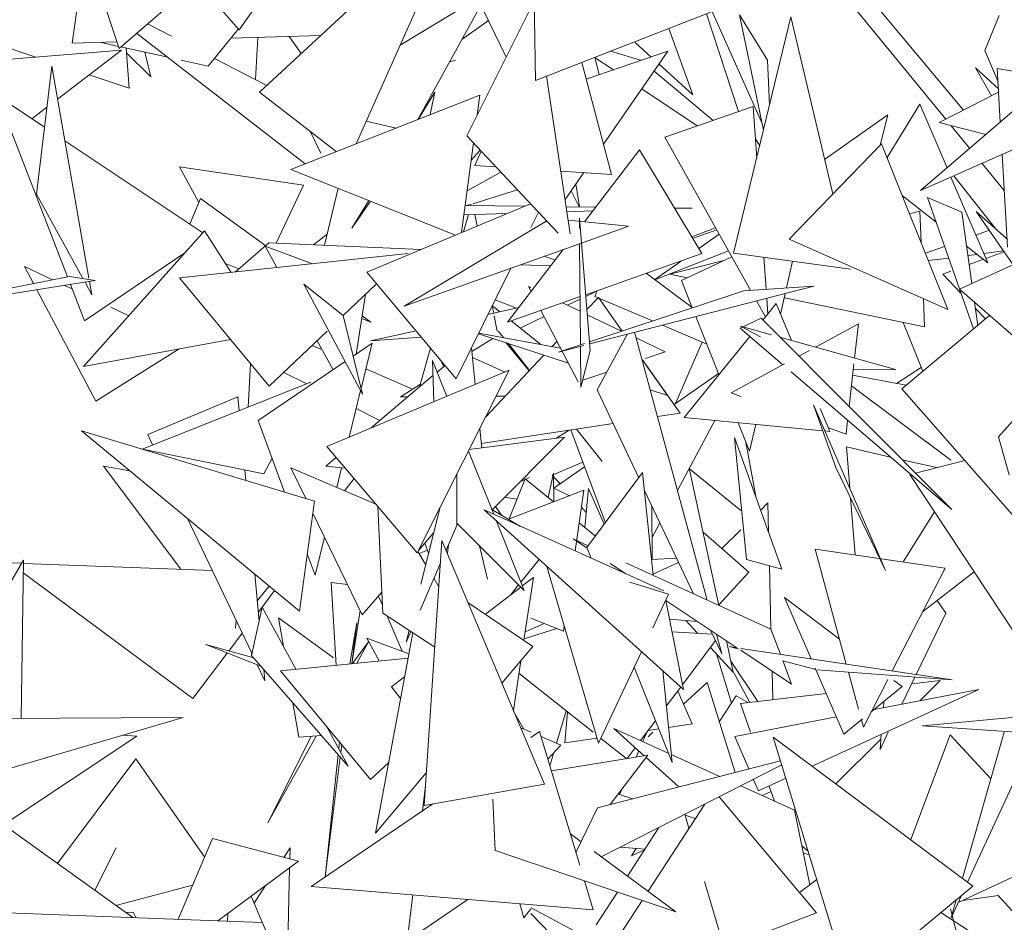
# Model space of a CAD drawing. Header units: metres. Extents: x -14.5 to 13.1, y -18.9 to 3.3.
# Tile 168 of 216: x 10.941 to 11.083, y 2.777 to 2.907. Entities that reach past the tile are written whole.
import ezdxf

# ---------------------------------------------------------------- set-up
doc = ezdxf.new("R2010")
doc.units = ezdxf.units.M
doc.layers.add('G-IMPT', color=7, linetype='Continuous', lineweight=5)
doc.layers.add('L-PLNT', color=7, linetype='Continuous', lineweight=5, true_color=0x005900)

# ---------------------------------------------------------------- blocks, each defined once
blk = doc.blocks.new('ÁRVORES ORNAMENTAIS - Pequeno e Médio Porte - Ipê-roxo-2940656-CORTE_CALÇADA')
at = {"layer": 'G-IMPT', "color": 253, "true_color": 0xaaaaaa}
for p, q in [((7.29205, 2.90534), (7.30263, 2.92066)), ((7.26927, 2.91945), (7.2748, 2.90268)), ((7.2748, 2.90268), (7.29482, 2.92)), ((7.32309, 2.91627), (7.33031, 2.90144)), ((7.33454, 2.8981), (7.33426, 2.91587)), ((7.36702, 2.89192), (7.35632, 2.91589)), ((7.29495, 2.8964), (7.31322, 2.91333)), ((7.39589, 2.89382), (7.37944, 2.91355)), ((7.26924, 2.91195), (7.26808, 2.90344)), ((7.28589, 2.91228), (7.29205, 2.90534)), ((7.30881, 2.88901), (7.31889, 2.91168)), ((7.39336, 2.89253), (7.3774, 2.91203)), ((7.32619, 2.9099), (7.3151, 2.90315)), ((7.31766, 2.89247), (7.3267, 2.90887)), ((7.32469, 2.89013), (7.33436, 2.90957)), ((7.26288, 2.90145), (7.24098, 2.90876)), ((7.33454, 2.8981), (7.35978, 2.90793)), ((7.36362, 2.89365), (7.35903, 2.90763)), ((7.36722, 2.89096), (7.3638, 2.9075)), ((7.36779, 2.90099), (7.3638, 2.9075)), ((7.39898, 2.90238), (7.40102, 2.90738)), ((7.28231, 2.90443), (7.27887, 2.9062)), ((7.32398, 2.90394), (7.32777, 2.90667)), ((7.36294, 2.87332), (7.37116, 2.90721)), ((7.37716, 2.88182), (7.37116, 2.90721)), ((7.30148, 2.88614), (7.27732, 2.90486)), ((7.2876, 2.90012), (7.29193, 2.90548)), ((7.35366, 2.90554), (7.35709, 2.89605)), ((7.26808, 2.90344), (7.27448, 2.90363)), ((7.2747, 2.90298), (7.27206, 2.90356)), ((7.29084, 2.90413), (7.30372, 2.90453)), ((7.29439, 2.89821), (7.29471, 2.90425)), ((7.30093, 2.90194), (7.29918, 2.90439)), ((7.3488, 2.90355), (7.35112, 2.90145)), ((7.23316, 2.89901), (7.27516, 2.90245)), ((7.26597, 2.89542), (7.27516, 2.90245)), ((7.28178, 2.90141), (7.27505, 2.9029)), ((7.27581, 2.90273), (7.27627, 2.89698)), ((7.27586, 2.90204), (7.27936, 2.8986)), ((7.2785, 2.90214), (7.27936, 2.8986)), ((7.34181, 2.89827), (7.35352, 2.90227)), ((7.34426, 2.88894), (7.35352, 2.90227)), ((7.34528, 2.90228), (7.34971, 2.90097)), ((7.39898, 2.90238), (7.40086, 2.89789)), ((7.2876, 2.90012), (7.28372, 2.90098)), ((7.296, 2.89737), (7.2885, 2.90124)), ((7.32223, 2.90077), (7.32306, 2.90099)), ((7.3454, 2.88461), (7.34117, 2.90068)), ((7.34365, 2.8989), (7.34304, 2.90141)), ((7.34306, 2.90135), (7.34569, 2.8996)), ((7.35224, 2.90043), (7.35709, 2.89605)), ((7.3681, 2.89461), (7.36779, 2.90099)), ((7.26298, 2.88177), (7.26514, 2.90012)), ((7.27049, 2.86974), (7.26514, 2.90012)), ((7.27627, 2.89698), (7.27051, 2.8989)), ((7.35155, 2.89943), (7.35999, 2.89236)), ((7.40968, 2.89944), (7.38972, 2.88229)), ((7.39764, 2.89988), (7.40091, 2.89689)), ((7.39764, 2.89988), (7.39991, 2.89588)), ((7.40075, 2.89982), (7.40848, 2.89841)), ((7.40075, 2.89982), (7.40118, 2.89214)), ((7.3395, 2.87608), (7.33612, 2.89872)), ((7.30594, 2.88788), (7.29495, 2.8964)), ((7.31769, 2.89249), (7.32008, 2.8964)), ((7.31942, 2.89319), (7.32008, 2.8964)), ((7.34977, 2.89687), (7.35772, 2.89158)), ((7.40094, 2.89641), (7.39239, 2.89204)), ((7.26411, 2.89138), (7.25734, 2.8959)), ((7.2674, 2.86993), (7.25734, 2.8959)), ((7.32655, 2.89596), (7.29943, 2.88533)), ((7.32616, 2.89309), (7.32655, 2.89596)), ((7.38494, 2.88705), (7.38964, 2.89467)), ((7.39354, 2.88557), (7.38964, 2.89467)), ((7.26228, 2.8926), (7.26445, 2.89426)), ((7.36572, 2.89435), (7.35308, 2.88997)), ((7.36572, 2.89435), (7.36625, 2.88696)), ((7.31456, 2.89126), (7.31025, 2.89224)), ((7.38504, 2.89316), (7.37599, 2.88676)), ((7.38504, 2.89316), (7.38396, 2.88883)), ((7.41314, 2.8927), (7.38972, 2.88229)), ((7.39909, 2.89034), (7.39239, 2.89204)), ((7.30373, 2.88766), (7.30225, 2.89074)), ((7.39678, 2.88836), (7.39413, 2.89159)), ((7.28681, 2.87623), (7.26702, 2.88944)), ((7.3239, 2.87627), (7.32563, 2.88913)), ((7.33778, 2.87619), (7.32469, 2.89013)), ((7.35308, 2.88997), (7.36536, 2.868)), ((7.36668, 2.88873), (7.36605, 2.88973)), ((7.37088, 2.87535), (7.38415, 2.88902)), ((7.38415, 2.88902), (7.39365, 2.86526)), ((7.32659, 2.88811), (7.3253, 2.88667)), ((7.3258, 2.88591), (7.32675, 2.88794)), ((7.34944, 2.88813), (7.34155, 2.87782)), ((7.35837, 2.87326), (7.34944, 2.88813)), ((7.40174, 2.88229), (7.39854, 2.88621)), ((7.40145, 2.88751), (7.4022, 2.8742)), ((7.30125, 2.88309), (7.28348, 2.88571)), ((7.28348, 2.88571), (7.28625, 2.88059)), ((7.32306, 2.87591), (7.29943, 2.88533)), ((7.32957, 2.88493), (7.32471, 2.88228)), ((7.3258, 2.88591), (7.32885, 2.88571)), ((7.33816, 2.88509), (7.3454, 2.88461)), ((7.33877, 2.88101), (7.34145, 2.88488)), ((7.3994, 2.87193), (7.39411, 2.88424)), ((7.40043, 2.87692), (7.3945, 2.88442)), ((7.30125, 2.88309), (7.29732, 2.87475)), ((7.30425, 2.87445), (7.30621, 2.88263)), ((7.33194, 2.88241), (7.32553, 2.88042)), ((7.33965, 2.88228), (7.34078, 2.87996)), ((7.34032, 2.88325), (7.34085, 2.87996)), ((7.26957, 2.8698), (7.26298, 2.88177)), ((7.28649, 2.88118), (7.28497, 2.87746)), ((7.28649, 2.88118), (7.29583, 2.87439)), ((7.30817, 2.87689), (7.31061, 2.88088)), ((7.31085, 2.88078), (7.30817, 2.87689)), ((7.39199, 2.87776), (7.38713, 2.88158)), ((7.39733, 2.86245), (7.39076, 2.8813)), ((7.39564, 2.87922), (7.39076, 2.8813)), ((7.31032, 2.87061), (7.33383, 2.8804)), ((7.32442, 2.88014), (7.33298, 2.88005)), ((7.32535, 2.88037), (7.32462, 2.88014)), ((7.33384, 2.87699), (7.33494, 2.87921)), ((7.33892, 2.87998), (7.34317, 2.87993)), ((7.33903, 2.87926), (7.34274, 2.87937)), ((7.35444, 2.87981), (7.35701, 2.87978)), ((7.3545, 2.87971), (7.35701, 2.87978)), ((7.38963, 2.87934), (7.38817, 2.87897)), ((7.38963, 2.87934), (7.38982, 2.87485)), ((7.39709, 2.86896), (7.39564, 2.87922)), ((7.39771, 2.87932), (7.40302, 2.87166)), ((7.39771, 2.87932), (7.40214, 2.87537)), ((7.33613, 2.87794), (7.31571, 2.8657)), ((7.32422, 2.8764), (7.32492, 2.87885)), ((7.32425, 2.87883), (7.3305, 2.87901)), ((7.32615, 2.8772), (7.32583, 2.87888)), ((7.33921, 2.87805), (7.34786, 2.87718)), ((7.34081, 2.87833), (7.34082, 2.87685)), ((7.34081, 2.87833), (7.34238, 2.85939)), ((7.39533, 2.86816), (7.4194, 2.87911)), ((7.28706, 2.87651), (7.26968, 2.85706)), ((7.2909, 2.87056), (7.28706, 2.87651)), ((7.34786, 2.87718), (7.3411, 2.87477)), ((7.36035, 2.87697), (7.35692, 2.87568)), ((7.36051, 2.87667), (7.35706, 2.87544)), ((7.39959, 2.87662), (7.39769, 2.87592)), ((7.30464, 2.87607), (7.30267, 2.87451)), ((7.36085, 2.87606), (7.35793, 2.87399)), ((7.37088, 2.87535), (7.39365, 2.86526)), ((7.2963, 2.87479), (7.29147, 2.87062)), ((7.29743, 2.87126), (7.29575, 2.87432)), ((7.30252, 2.8718), (7.29575, 2.87432)), ((7.2963, 2.87479), (7.31809, 2.87384)), ((7.3411, 2.87476), (7.31571, 2.8657)), ((7.33851, 2.87384), (7.33053, 2.86342)), ((7.34084, 2.87467), (7.34098, 2.86018)), ((7.36219, 2.87366), (7.35163, 2.86952)), ((7.3932, 2.8743), (7.39044, 2.8733)), ((7.3994, 2.87193), (7.39633, 2.87434)), ((7.39882, 2.87327), (7.40165, 2.87364)), ((7.39912, 2.87258), (7.40173, 2.87353)), ((7.28425, 2.87337), (7.26985, 2.8636)), ((7.28349, 2.86977), (7.31625, 2.87326)), ((7.33578, 2.87287), (7.33733, 2.87231)), ((7.35837, 2.87326), (7.34172, 2.86737)), ((7.35539, 2.8722), (7.35162, 2.86953)), ((7.36155, 2.87225), (7.35381, 2.87029)), ((7.35545, 2.86939), (7.36269, 2.87278)), ((7.36294, 2.87332), (7.37971, 2.87102)), ((7.36726, 2.87273), (7.36759, 2.86814)), ((7.3714, 2.87216), (7.37053, 2.86833)), ((7.39086, 2.87225), (7.39378, 2.87262)), ((7.39653, 2.87298), (7.39785, 2.87315)), ((7.39671, 2.8717), (7.39875, 2.87244)), ((7.26255, 2.86897), (7.26126, 2.8714)), ((7.26528, 2.86951), (7.26126, 2.8714)), ((7.29006, 2.87185), (7.29199, 2.87108)), ((7.32317, 2.8553), (7.33097, 2.87115)), ((7.33237, 2.87165), (7.33673, 2.87151)), ((7.39294, 2.87032), (7.39407, 2.87073)), ((7.26769, 2.86999), (7.23875, 2.86424)), ((7.27139, 2.86939), (7.23875, 2.86424)), ((7.26769, 2.86999), (7.27139, 2.86939)), ((7.27091, 2.86737), (7.27057, 2.86926)), ((7.28349, 2.86977), (7.29635, 2.85423)), ((7.32317, 2.8553), (7.31032, 2.87061)), ((7.3504, 2.87044), (7.357, 2.86553)), ((7.35628, 2.86978), (7.35381, 2.87029)), ((7.35545, 2.86939), (7.35701, 2.86549)), ((7.39294, 2.87032), (7.39554, 2.86759)), ((7.27147, 2.85212), (7.26302, 2.86807)), ((7.26808, 2.86819), (7.26699, 2.8687)), ((7.26985, 2.8636), (7.26783, 2.86883)), ((7.27091, 2.86737), (7.26992, 2.86916)), ((7.30128, 2.86886), (7.30971, 2.85309)), ((7.30128, 2.86886), (7.30696, 2.86439)), ((7.30696, 2.86437), (7.31173, 2.86893)), ((7.33351, 2.86854), (7.33384, 2.86791)), ((7.33351, 2.86854), (7.33384, 2.86838)), ((7.34174, 2.86711), (7.34336, 2.8679)), ((7.36441, 2.86793), (7.34227, 2.86061)), ((7.37442, 2.86859), (7.3423, 2.8603)), ((7.34338, 2.86796), (7.34304, 2.86713)), ((7.37442, 2.86859), (7.36441, 2.86793)), ((7.39533, 2.86816), (7.41314, 2.85259)), ((7.30882, 2.85886), (7.31013, 2.8674)), ((7.3318, 2.86545), (7.32874, 2.86663)), ((7.34092, 2.86709), (7.33053, 2.86342)), ((7.33913, 2.86585), (7.34092, 2.86672)), ((7.34354, 2.86699), (7.34189, 2.86524)), ((7.34304, 2.86713), (7.3513, 2.8636)), ((7.34696, 2.86216), (7.34354, 2.86699)), ((7.36621, 2.86647), (7.36749, 2.86418)), ((7.36768, 2.86685), (7.36784, 2.86461)), ((7.37035, 2.86754), (7.36968, 2.86456)), ((7.39032, 2.86275), (7.37021, 2.8669)), ((7.39015, 2.86681), (7.39032, 2.86275)), ((7.2762, 2.86436), (7.27361, 2.86558)), ((7.33215, 2.86553), (7.32771, 2.86453)), ((7.32854, 2.86472), (7.32833, 2.86579)), ((7.32941, 2.86491), (7.32834, 2.86577)), ((7.3353, 2.8651), (7.34065, 2.85487)), ((7.3384, 2.8662), (7.34094, 2.86499)), ((7.36713, 2.86373), (7.36903, 2.86609)), ((7.37126, 2.86081), (7.36903, 2.86609)), ((7.39794, 2.86296), (7.39747, 2.86629)), ((7.39759, 2.86544), (7.39906, 2.8639)), ((7.30971, 2.85309), (7.30696, 2.86439)), ((7.3096, 2.86397), (7.31089, 2.86345)), ((7.30966, 2.86434), (7.31089, 2.86345)), ((7.32903, 2.86216), (7.32861, 2.86432)), ((7.33529, 2.86022), (7.33105, 2.8636)), ((7.33234, 2.86257), (7.33576, 2.86423)), ((7.34195, 2.8645), (7.34685, 2.86216)), ((7.35752, 2.86422), (7.36083, 2.85592)), ((7.36687, 2.864), (7.36386, 2.86257)), ((7.36687, 2.864), (7.39421, 2.83656)), ((7.38704, 2.85385), (7.39965, 2.86439)), ((7.35273, 2.86299), (7.3591, 2.86027)), ((7.36386, 2.86257), (7.36999, 2.85731)), ((7.36835, 2.86162), (7.36391, 2.86287)), ((7.36391, 2.86287), (7.3668, 2.86133)), ((7.37468, 2.85985), (7.38083, 2.86317)), ((7.38028, 2.85828), (7.38083, 2.86317)), ((7.38726, 2.86338), (7.39006, 2.85638)), ((7.29079, 2.86096), (7.26968, 2.85706)), ((7.29635, 2.85423), (7.30464, 2.86216)), ((7.30549, 2.8566), (7.30319, 2.86077)), ((7.31721, 2.86216), (7.31087, 2.86073)), ((7.31813, 2.8613), (7.31087, 2.86073)), ((7.32541, 2.85922), (7.32839, 2.86111)), ((7.33925, 2.85756), (7.32636, 2.86178)), ((7.33813, 2.8597), (7.3264, 2.86186)), ((7.32993, 2.86121), (7.32918, 2.86216)), ((7.34766, 2.86168), (7.34337, 2.85373)), ((7.34872, 2.86195), (7.34894, 2.86116)), ((7.34894, 2.86116), (7.35311, 2.85916)), ((7.34894, 2.86115), (7.35914, 2.82358)), ((7.35586, 2.84975), (7.36524, 2.86138)), ((7.38613, 2.85664), (7.36957, 2.86128)), ((7.27147, 2.85212), (7.28341, 2.8596)), ((7.30247, 2.86008), (7.30373, 2.85954)), ((7.30838, 2.85856), (7.31109, 2.86041)), ((7.31109, 2.86041), (7.30951, 2.85393)), ((7.31791, 2.85414), (7.31948, 2.85969)), ((7.32589, 2.85449), (7.32536, 2.85974)), ((7.33028, 2.8605), (7.33363, 2.85646)), ((7.33368, 2.85651), (7.33058, 2.8604)), ((7.33761, 2.86069), (7.33689, 2.85992)), ((7.34157, 2.86038), (7.33784, 2.85915)), ((7.34146, 2.86008), (7.33784, 2.85915)), ((7.34098, 2.85996), (7.34104, 2.85411)), ((7.34104, 2.85411), (7.34238, 2.85939)), ((7.35459, 2.85175), (7.35841, 2.86056)), ((7.37229, 2.85855), (7.3738, 2.85937)), ((7.32139, 2.85709), (7.32086, 2.85806)), ((7.33016, 2.85628), (7.3255, 2.85835)), ((7.33574, 2.85871), (7.3274, 2.84984)), ((7.35529, 2.85039), (7.34987, 2.85805)), ((7.35031, 2.8582), (7.35311, 2.85916)), ((7.29366, 2.85749), (7.29331, 2.85126)), ((7.29477, 2.84931), (7.30721, 2.85777)), ((7.31019, 2.85673), (7.31689, 2.85382)), ((7.32181, 2.85279), (7.31976, 2.85793)), ((7.31994, 2.85201), (7.31976, 2.85793)), ((7.32042, 2.85627), (7.32155, 2.85723)), ((7.35343, 2.85291), (7.35024, 2.85746)), ((7.36257, 2.85329), (7.37024, 2.85744)), ((7.3795, 2.85132), (7.38019, 2.85747)), ((7.38613, 2.85664), (7.38009, 2.8566)), ((7.3863, 2.85464), (7.38983, 2.85695)), ((7.30171, 2.8546), (7.29844, 2.85623)), ((7.30461, 2.84561), (7.33077, 2.85653)), ((7.31097, 2.84827), (7.31982, 2.85576)), ((7.31756, 2.83034), (7.33077, 2.85653)), ((7.34129, 2.85509), (7.34474, 2.85628)), ((7.35442, 2.85162), (7.36078, 2.85605)), ((7.37118, 2.85629), (7.39421, 2.83656)), ((7.38767, 2.85438), (7.38, 2.85581)), ((7.27812, 2.84523), (7.30232, 2.85484)), ((7.31516, 2.85273), (7.31802, 2.85454)), ((7.34337, 2.85373), (7.34932, 2.84112)), ((7.35343, 2.85291), (7.35096, 2.85372)), ((7.39407, 2.84365), (7.37984, 2.85432)), ((7.38704, 2.85385), (7.40467, 2.83386)), ((7.29184, 2.85271), (7.27891, 2.8473)), ((7.29184, 2.85271), (7.29203, 2.85076)), ((7.30943, 2.85362), (7.30779, 2.84694)), ((7.31516, 2.85273), (7.31625, 2.85273)), ((7.32889, 2.8528), (7.33019, 2.8528)), ((7.36395, 2.85279), (7.36257, 2.85329)), ((7.31222, 2.84933), (7.3088, 2.85105)), ((7.38472, 2.82784), (7.37438, 2.85157)), ((7.37758, 2.84259), (7.37438, 2.85157)), ((7.37675, 2.84776), (7.37536, 2.85107)), ((7.35529, 2.85039), (7.352, 2.84988)), ((7.3757, 2.84786), (7.35586, 2.84975)), ((7.40418, 2.85063), (7.40091, 2.84698)), ((7.29477, 2.84931), (7.29855, 2.83905)), ((7.32681, 2.84538), (7.32653, 2.84812)), ((7.34564, 2.84891), (7.32674, 2.84601)), ((7.34407, 2.84347), (7.34038, 2.8481)), ((7.35487, 2.83931), (7.36024, 2.84933)), ((7.36359, 2.84901), (7.36523, 2.84491)), ((7.3661, 2.84877), (7.36523, 2.84491)), ((7.37906, 2.84736), (7.37654, 2.84827)), ((7.37906, 2.84736), (7.37928, 2.84935)), ((7.30066, 2.82198), (7.26943, 2.84786)), ((7.30285, 2.83775), (7.26943, 2.84786)), ((7.27891, 2.8473), (7.27961, 2.84582)), ((7.32503, 2.84515), (7.33869, 2.84693)), ((7.32831, 2.83653), (7.33869, 2.84693)), ((7.33745, 2.84677), (7.33935, 2.84794)), ((7.33961, 2.84798), (7.34454, 2.83467)), ((7.36479, 2.82942), (7.36307, 2.84687)), ((7.36307, 2.84687), (7.36987, 2.82803)), ((7.37675, 2.84776), (7.37601, 2.84783)), ((7.40091, 2.84698), (7.40247, 2.84154)), ((7.31756, 2.83034), (7.30461, 2.84561)), ((7.36612, 2.83842), (7.36471, 2.84622)), ((7.37911, 2.84554), (7.37959, 2.83962)), ((7.37911, 2.84554), (7.38544, 2.84408)), ((7.29557, 2.84167), (7.27814, 2.84523)), ((7.29557, 2.84167), (7.29674, 2.84395)), ((7.30447, 2.84277), (7.30595, 2.84402)), ((7.32854, 2.83588), (7.32493, 2.84495)), ((7.27637, 2.84211), (7.27257, 2.8428)), ((7.28364, 2.828), (7.27257, 2.8428)), ((7.30159, 2.83813), (7.29945, 2.84256)), ((7.31164, 2.83732), (7.29945, 2.84256)), ((7.30723, 2.84251), (7.30447, 2.84277)), ((7.30672, 2.84256), (7.30602, 2.83973)), ((7.34133, 2.84335), (7.33689, 2.84151)), ((7.33717, 2.83964), (7.34157, 2.84269)), ((7.35658, 2.8425), (7.36082, 2.82281)), ((7.38472, 2.82784), (7.37758, 2.84259)), ((7.3871, 2.8437), (7.39203, 2.84257)), ((7.389, 2.8418), (7.39609, 2.84359)), ((7.29284, 2.84223), (7.29298, 2.84074)), ((7.30851, 2.84101), (7.30712, 2.83926)), ((7.32323, 2.83428), (7.32323, 2.84157)), ((7.33237, 2.8406), (7.33365, 2.84116)), ((7.3371, 2.84179), (7.33634, 2.83827)), ((7.33689, 2.84151), (7.33805, 2.84024)), ((7.3371, 2.84179), (7.33717, 2.83768)), ((7.34988, 2.84187), (7.3419, 2.83111)), ((7.34988, 2.84187), (7.35138, 2.82713)), ((7.36395, 2.83642), (7.3566, 2.84239)), ((7.38822, 2.8416), (7.40781, 2.81187)), ((7.33074, 2.83522), (7.33304, 2.84096)), ((7.33304, 2.84096), (7.33709, 2.83765)), ((7.3394, 2.83854), (7.33717, 2.83964)), ((7.33187, 2.83806), (7.3301, 2.83832)), ((7.34147, 2.83933), (7.33063, 2.83518)), ((7.34021, 2.83062), (7.34147, 2.83933)), ((7.34161, 2.83397), (7.34214, 2.83957)), ((7.34439, 2.83446), (7.34214, 2.83957)), ((7.35013, 2.8394), (7.35717, 2.82448)), ((7.3797, 2.8382), (7.38036, 2.83005)), ((7.30066, 2.82198), (7.30285, 2.83775)), ((7.31262, 2.82168), (7.31193, 2.83697)), ((7.32087, 2.8369), (7.31808, 2.82586)), ((7.32963, 2.83576), (7.32877, 2.83699)), ((7.34112, 2.83691), (7.34181, 2.83615)), ((7.35119, 2.83716), (7.35126, 2.82941)), ((7.36682, 2.83648), (7.36786, 2.83751)), ((7.36796, 2.8333), (7.36786, 2.83751)), ((7.30966, 2.82148), (7.30261, 2.83603)), ((7.35574, 2.81074), (7.32715, 2.8365)), ((7.35293, 2.82489), (7.32715, 2.8365)), ((7.32827, 2.83656), (7.33239, 2.83414)), ((7.39176, 2.83622), (7.38727, 2.82904)), ((7.28464, 2.83526), (7.29387, 2.81587)), ((7.32323, 2.83428), (7.32169, 2.83073)), ((7.33288, 2.82496), (7.32323, 2.83463)), ((7.33288, 2.82496), (7.32893, 2.83491)), ((7.34079, 2.83464), (7.34311, 2.83275)), ((7.35131, 2.83266), (7.35237, 2.83465)), ((7.30427, 2.83259), (7.30294, 2.82714)), ((7.31777, 2.83076), (7.31995, 2.83325)), ((7.36513, 2.82758), (7.35856, 2.83332)), ((7.36125, 2.83097), (7.36395, 2.83364)), ((7.31855, 2.79414), (7.32111, 2.83211)), ((7.31863, 2.83174), (7.3192, 2.8303)), ((7.33581, 2.79717), (7.32111, 2.83211)), ((7.32203, 2.83152), (7.32188, 2.83029)), ((7.32766, 2.82658), (7.32647, 2.83138)), ((7.3421, 2.83137), (7.33992, 2.83237)), ((7.3419, 2.83105), (7.33992, 2.83237)), ((7.3018, 2.83021), (7.30294, 2.82714)), ((7.31766, 2.83054), (7.31879, 2.82865)), ((7.31903, 2.83073), (7.31782, 2.83027)), ((7.3419, 2.83111), (7.3425, 2.82959)), ((7.37461, 2.83089), (7.37909, 2.8144)), ((7.37461, 2.83089), (7.39326, 2.82817)), ((7.25206, 2.81398), (7.2611, 2.82928)), ((7.26085, 2.82885), (7.25914, 2.82892)), ((7.26076, 2.80661), (7.2611, 2.82928)), ((7.28818, 2.82783), (7.26109, 2.82884)), ((7.3209, 2.82889), (7.31796, 2.82211)), ((7.33504, 2.82939), (7.33242, 2.82614)), ((7.33615, 2.8284), (7.34357, 2.80308)), ((7.34746, 2.82735), (7.34525, 2.82882)), ((7.36829, 2.8194), (7.34749, 2.82891)), ((7.35115, 2.8294), (7.35475, 2.82961)), ((7.35136, 2.82731), (7.35505, 2.82898)), ((7.36479, 2.82942), (7.36987, 2.82803)), ((7.36829, 2.8194), (7.36808, 2.82852)), ((7.28538, 2.80945), (7.26107, 2.82748)), ((7.29426, 2.82729), (7.2949, 2.82057)), ((7.36513, 2.82758), (7.3608, 2.82291)), ((7.38568, 2.81342), (7.39326, 2.82817)), ((7.39742, 2.82763), (7.39003, 2.82188)), ((7.29631, 2.82559), (7.29462, 2.82346)), ((7.3052, 2.8261), (7.30592, 2.81423)), ((7.3052, 2.8261), (7.30756, 2.82582)), ((7.31995, 2.8267), (7.32067, 2.82549)), ((7.3321, 2.82575), (7.33092, 2.82429)), ((7.33263, 2.8256), (7.33422, 2.82683)), ((7.33287, 2.81781), (7.33422, 2.82683)), ((7.35361, 2.82442), (7.34807, 2.82614)), ((7.2971, 2.82494), (7.29478, 2.82187)), ((7.30966, 2.82148), (7.31248, 2.82471)), ((7.312, 2.82416), (7.31257, 2.82285)), ((7.32736, 2.82154), (7.33241, 2.82544)), ((7.35361, 2.82442), (7.35135, 2.81961)), ((7.33416, 2.81693), (7.32484, 2.82325)), ((7.35574, 2.81074), (7.3532, 2.82354)), ((7.36342, 2.81674), (7.3532, 2.82353)), ((7.37406, 2.81515), (7.37022, 2.82396)), ((7.37022, 2.82396), (7.37812, 2.81798)), ((7.39337, 2.82169), (7.39211, 2.8235)), ((7.29381, 2.81563), (7.29534, 2.82256)), ((7.30015, 2.81366), (7.29534, 2.82256)), ((7.3082, 2.81446), (7.30936, 2.82209)), ((7.31262, 2.82168), (7.32008, 2.81685)), ((7.31324, 2.82127), (7.31541, 2.81624)), ((7.39337, 2.82169), (7.38913, 2.8129)), ((7.29158, 2.82068), (7.29151, 2.81953)), ((7.29837, 2.81694), (7.29769, 2.82101)), ((7.29769, 2.82101), (7.30556, 2.81529)), ((7.3089, 2.82032), (7.30791, 2.81443)), ((7.3089, 2.82032), (7.30817, 2.81446)), ((7.33305, 2.81901), (7.33575, 2.82023)), ((7.33854, 2.81912), (7.33384, 2.821)), ((7.33854, 2.81912), (7.33865, 2.81988)), ((7.35374, 2.82083), (7.35777, 2.8205)), ((7.35608, 2.82064), (7.35774, 2.81883)), ((7.29247, 2.81882), (7.29054, 2.81627)), ((7.31693, 2.81889), (7.31158, 2.79014)), ((7.31641, 2.81923), (7.31599, 2.81756)), ((7.31665, 2.81907), (7.31599, 2.81756)), ((7.3329, 2.818), (7.3376, 2.8195)), ((7.35989, 2.81871), (7.35409, 2.81903)), ((7.35964, 2.81925), (7.36123, 2.81588)), ((7.36046, 2.8187), (7.36123, 2.81588)), ((7.36829, 2.8194), (7.36964, 2.81581)), ((7.29515, 2.81409), (7.28724, 2.81719)), ((7.28724, 2.81719), (7.29412, 2.81528)), ((7.3083, 2.81447), (7.31059, 2.81759)), ((7.30889, 2.81453), (7.31059, 2.81759)), ((7.31212, 2.81485), (7.31034, 2.8181)), ((7.31637, 2.81588), (7.31034, 2.8181)), ((7.36034, 2.81776), (7.3556, 2.81144)), ((7.36192, 2.81774), (7.36289, 2.81324)), ((7.29032, 2.81598), (7.28538, 2.80945)), ((7.30767, 2.79977), (7.29381, 2.81563)), ((7.33416, 2.81693), (7.32971, 2.81166)), ((7.34973, 2.81616), (7.34357, 2.80308)), ((7.35961, 2.8168), (7.36289, 2.81324)), ((7.36049, 2.81585), (7.36265, 2.80882)), ((7.36373, 2.81653), (7.36232, 2.8169)), ((7.36232, 2.8169), (7.36342, 2.81674)), ((7.36395, 2.81666), (7.39429, 2.81213)), ((7.37124, 2.81154), (7.36395, 2.81638)), ((7.29461, 2.8143), (7.29571, 2.81199)), ((7.29796, 2.81344), (7.31626, 2.81527)), ((7.33136, 2.80774), (7.33243, 2.81488)), ((7.36254, 2.81483), (7.36639, 2.80904)), ((7.36997, 2.81491), (7.37124, 2.81154)), ((7.37473, 2.81362), (7.36999, 2.81487)), ((7.29556, 2.81363), (7.29571, 2.81199)), ((7.29796, 2.81344), (7.31088, 2.79785)), ((7.3428, 2.80462), (7.33216, 2.81307)), ((7.34869, 2.81396), (7.3541, 2.80031)), ((7.35277, 2.81342), (7.3541, 2.80031)), ((7.36291, 2.81324), (7.36527, 2.80891)), ((7.36854, 2.80928), (7.36844, 2.8134)), ((7.37876, 2.80437), (7.37464, 2.81382)), ((7.37491, 2.81357), (7.39429, 2.81213)), ((7.3794, 2.81324), (7.38084, 2.80795)), ((7.31387, 2.81113), (7.31576, 2.81258)), ((7.35913, 2.81175), (7.35576, 2.80865)), ((7.35913, 2.81175), (7.36314, 2.79887)), ((7.38154, 2.80536), (7.38504, 2.81218)), ((7.38593, 2.81207), (7.38712, 2.81117)), ((7.38894, 2.81253), (7.38707, 2.80865)), ((7.38848, 2.81157), (7.39258, 2.81204)), ((7.38965, 2.80914), (7.39258, 2.81204)), ((7.31387, 2.81113), (7.31518, 2.80945)), ((7.35535, 2.8111), (7.35328, 2.80835)), ((7.35699, 2.80583), (7.35492, 2.81054)), ((7.36392, 2.80875), (7.37623, 2.81016)), ((7.37421, 2.79976), (7.3981, 2.81078)), ((7.38267, 2.80755), (7.38712, 2.81117)), ((7.38307, 2.80787), (7.3981, 2.81078)), ((7.30057, 2.8039), (7.29974, 2.80884)), ((7.36332, 2.80985), (7.36088, 2.80612)), ((7.36498, 2.80887), (7.36332, 2.80985)), ((7.36536, 2.80462), (7.36392, 2.80875)), ((7.3845, 2.80904), (7.38443, 2.80814)), ((7.33285, 2.80508), (7.33144, 2.80755)), ((7.33755, 2.80305), (7.33893, 2.80769)), ((7.33872, 2.8031), (7.33913, 2.80753)), ((7.25045, 2.80655), (7.28401, 2.80675)), ((7.25057, 2.79694), (7.28401, 2.80675)), ((7.35173, 2.80628), (7.3496, 2.80344)), ((7.35699, 2.80583), (7.35359, 2.80532)), ((7.3631, 2.80402), (7.37768, 2.80684)), ((7.37876, 2.80437), (7.38141, 2.80653)), ((7.38126, 2.80641), (7.38154, 2.80536)), ((7.39, 2.80553), (7.40633, 2.80706)), ((7.30767, 2.79977), (7.30461, 2.80542)), ((7.33392, 2.80462), (7.3324, 2.80528)), ((7.33511, 2.80475), (7.33384, 2.80389)), ((7.33511, 2.80475), (7.34086, 2.78555)), ((7.35011, 2.80126), (7.34575, 2.80518)), ((7.35357, 2.80164), (7.34575, 2.80518)), ((7.34993, 2.80329), (7.35051, 2.80462)), ((7.35137, 2.80462), (7.35066, 2.80395)), ((7.3522, 2.80511), (7.35069, 2.80489)), ((7.38512, 2.80462), (7.38394, 2.80217)), ((7.38411, 2.80433), (7.38394, 2.80217)), ((7.40696, 2.80439), (7.39, 2.80553)), ((7.40172, 2.80462), (7.39575, 2.78371)), ((7.40632, 2.80443), (7.39649, 2.78315)), ((7.25823, 2.79137), (7.27737, 2.80408)), ((7.27533, 2.8042), (7.27737, 2.80408)), ((7.29615, 2.79166), (7.30307, 2.80408)), ((7.29615, 2.79166), (7.30233, 2.80403)), ((7.30057, 2.8039), (7.30385, 2.80414)), ((7.30641, 2.80325), (7.3063, 2.80228)), ((7.33814, 2.80279), (7.33533, 2.80401)), ((7.34336, 2.80379), (7.33872, 2.8031)), ((7.34755, 2.80084), (7.34389, 2.80375)), ((7.36512, 2.79938), (7.3631, 2.80402)), ((7.37891, 2.77025), (7.36862, 2.80393)), ((7.36862, 2.80393), (7.39725, 2.78258)), ((7.37759, 2.79724), (7.38406, 2.80363)), ((7.39399, 2.80427), (7.38834, 2.78923)), ((7.39399, 2.80427), (7.39981, 2.79795)), ((7.27676, 2.77806), (7.24254, 2.80264)), ((7.30673, 2.80286), (7.30659, 2.80175)), ((7.3363, 2.80077), (7.33814, 2.80279)), ((7.33658, 2.79983), (7.33714, 2.8017)), ((7.34883, 2.80241), (7.34767, 2.80086)), ((7.34895, 2.80107), (7.34934, 2.80195)), ((7.2772, 2.80083), (7.26598, 2.78581)), ((7.2772, 2.80083), (7.28707, 2.78678)), ((7.30621, 2.80143), (7.30434, 2.78386)), ((7.30651, 2.80109), (7.30437, 2.78389)), ((7.31088, 2.79785), (7.31347, 2.80028)), ((7.33681, 2.79909), (7.35065, 2.80135)), ((7.34342, 2.79379), (7.36966, 2.80055)), ((7.34524, 2.79426), (7.35065, 2.80135)), ((7.35507, 2.79679), (7.35039, 2.80101)), ((7.36094, 2.7983), (7.35398, 2.80145)), ((7.31886, 2.79879), (7.31158, 2.79014)), ((7.34395, 2.78677), (7.36983, 2.79996)), ((7.36649, 2.79621), (7.36576, 2.79789)), ((7.36649, 2.79621), (7.37043, 2.79802)), ((7.31874, 2.79695), (7.31832, 2.79336)), ((7.33581, 2.79717), (7.31855, 2.79414)), ((7.34658, 2.79571), (7.3469, 2.79643)), ((7.37165, 2.79346), (7.36395, 2.79694)), ((7.36832, 2.79615), (7.36702, 2.79555)), ((7.36881, 2.79474), (7.36805, 2.79692)), ((7.32873, 2.78769), (7.32839, 2.79502)), ((7.34658, 2.79571), (7.34849, 2.7951)), ((7.36084, 2.79538), (7.37481, 2.77875)), ((7.3198, 2.79436), (7.30234, 2.78251)), ((7.34032, 2.78737), (7.34342, 2.79379)), ((7.35879, 2.79433), (7.35066, 2.78182)), ((7.37385, 2.78277), (7.37165, 2.79346)), ((7.35593, 2.79288), (7.35653, 2.79085)), ((7.35598, 2.79272), (7.35744, 2.79226)), ((7.34772, 2.78399), (7.35223, 2.79099)), ((7.28326, 2.77782), (7.28818, 2.7894)), ((7.28818, 2.7894), (7.30055, 2.78613)), ((7.33952, 2.79005), (7.34106, 2.78891)), ((7.2744, 2.78805), (7.27132, 2.78197)), ((7.29843, 2.78669), (7.29932, 2.78806)), ((7.29928, 2.78646), (7.29932, 2.78806)), ((7.32873, 2.78769), (7.35467, 2.77886)), ((7.34292, 2.78754), (7.35467, 2.77886)), ((7.35022, 2.78786), (7.34665, 2.78815)), ((7.34897, 2.78796), (7.34828, 2.7869)), ((7.35016, 2.78777), (7.34828, 2.7869)), ((7.3727, 2.78832), (7.37362, 2.78759)), ((7.28895, 2.7776), (7.30055, 2.78613)), ((7.37291, 2.78734), (7.37378, 2.78706)), ((7.29892, 2.77045), (7.29925, 2.78517)), ((7.40704, 2.78576), (7.39513, 2.7802)), ((7.34153, 2.78333), (7.34278, 2.77916)), ((7.35877, 2.78323), (7.36132, 2.77454)), ((7.37236, 2.78166), (7.37485, 2.78353)), ((7.28533, 2.78268), (7.27435, 2.77979)), ((7.29416, 2.78012), (7.29579, 2.78263)), ((7.34278, 2.77916), (7.30234, 2.78251)), ((7.34321, 2.77699), (7.34626, 2.78172)), ((7.38251, 2.77039), (7.39725, 2.78258)), ((7.29373, 2.78112), (7.29782, 2.77149)), ((7.31691, 2.7813), (7.31614, 2.77471)), ((7.32481, 2.78065), (7.31614, 2.77471)), ((7.34981, 2.78051), (7.33998, 2.76537)), ((7.3956, 2.78122), (7.39413, 2.77802)), ((7.39486, 2.78061), (7.39413, 2.77802)), ((7.39581, 2.78052), (7.40087, 2.7812)), ((7.40087, 2.7812), (7.40594, 2.77564)), ((7.29523, 2.77737), (7.25354, 2.77893)), ((7.33286, 2.77804), (7.33229, 2.78003)), ((7.33286, 2.77804), (7.33384, 2.77932)), ((7.34521, 2.77343), (7.33392, 2.77943)), ((7.39621, 2.77092), (7.39405, 2.77931)), ((7.39405, 2.77931), (7.39618, 2.77092)), ((7.27577, 2.77878), (7.27681, 2.77883)), ((7.27681, 2.77883), (7.2772, 2.77805)), ((7.29033, 2.77755), (7.29039, 2.77867)), ((7.34161, 2.77067), (7.33384, 2.77866)), ((7.37481, 2.77875), (7.33998, 2.76537)), ((7.39265, 2.77878), (7.40028, 2.77386))]:
    blk.add_line(p, q, dxfattribs=at)

msp = doc.modelspace()

# ---------------------------------------------------------------- block references
at = {"layer": 'L-PLNT', "color": 253, "true_color": 0xaaaaaa}
msp.add_blockref('ÁRVORES ORNAMENTAIS - Pequeno e Médio Porte - Ipê-roxo-2940656-CORTE_CALÇADA', (3.68079, 0), dxfattribs=at)

doc.saveas('drawing.dxf')
